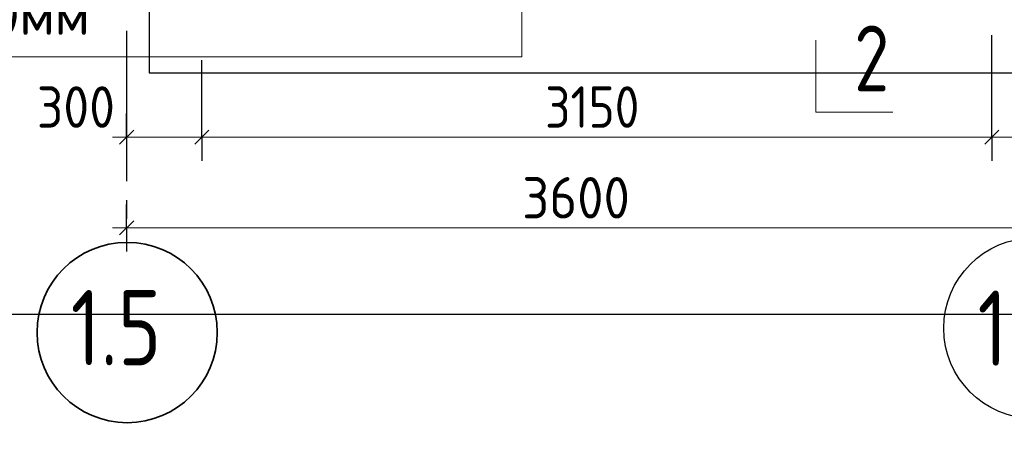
# Model space of a CAD drawing. Header units: millimetres. Extents: x 0 to 21005, y 0 to 14855.
# Tile 20 of 50: x 2595 to 5213, y 10788 to 11945. Entities that reach past the tile are written whole.
import ezdxf

# ---------------------------------------------------------------- set-up
doc = ezdxf.new("R2010")
doc.units = ezdxf.units.MM
doc.linetypes.add('______5', pattern=[550, 400, -50, 50, -50])
for name, color, linetype, lineweight in [('Standard', 7, 'Continuous', 25), ('Общий01', 7, 'Continuous', 13), ('Позиционная метка линия выноска', 7, 'Continuous', 13), ('Размерная линия_ общее', 7, 'Continuous', 13), ('Фоновоя арматура Х1', 7, 'Continuous', 25)]:
    doc.layers.add(name, color=color, linetype=linetype, lineweight=lineweight)
doc.layers.add('Оси', color=7, linetype='______5', true_color=0x656565)
doc.styles.add('ISOCPEUR', font='txt')

msp = doc.modelspace()

# ---------------------------------------------------------------- linework, layer by layer
at = {"layer": 'Standard', "color": 7, "linetype": 'Continuous', "lineweight": 13, "transparency": 33554687}
msp.add_line((4711.4, 11891.1), (4711.4, 11699.5), dxfattribs=at)
at = {"layer": 'Standard', "color": 254, "linetype": 'Continuous', "lineweight": 25, "true_color": 0xc4c4ff, "transparency": 33554687}
msp.add_lwpolyline([(2939.1, 11804.1), (5246.3, 11804.1), (5246.3, 13444.2), (2939.1, 13444.2), (2939.1, 11804.1)], dxfattribs=at)
at = {"layer": 'Standard', "color": 7, "linetype": 'Continuous', "lineweight": 13, "transparency": 33554687}
msp.add_lwpolyline([(4711.4, 11699.5), (4751.1, 11699.5), (4916.1, 11699.5)], dxfattribs=at)
at = {"layer": 'Standard', "color": 7, "linetype": 'Continuous', "lineweight": -3, "transparency": 33554687}
msp.add_lwpolyline([(6706.2, 11162.2), (1798.4, 11162.2), (1798.4, 6839.7), (6706.2, 6839.7), (6706.2, 11162.2)], dxfattribs=at)
at = {"layer": 'Оси', "color": 8, "linetype": '______5', "lineweight": -3, "transparency": 33554687}
msp.add_line((2879.6, 13566), (2879.6, 11392), dxfattribs=at)
at = {"layer": 'Оси', "color": 7, "linetype": 'Continuous', "lineweight": 25, "transparency": 33554687}
msp.add_circle((5291.6, 11125.4), 240, dxfattribs=at)
at = {"layer": 'Оси', "color": 7, "linetype": 'Continuous', "lineweight": 35, "transparency": 33554687}
msp.add_circle((2880.9, 11113.9), 239.6, dxfattribs=at)
at = {"layer": 'Позиционная метка линия выноска', "color": 7, "linetype": 'Continuous', "lineweight": 13, "transparency": 33554687}
msp.add_lwpolyline([(1823.5, 11846.5), (3930.2, 11846.5), (3930.2, 12813.2), (4143.2, 12940.9)], dxfattribs=at)
at = {"layer": 'Размерная линия_ общее', "color": 253, "linetype": 'Continuous', "lineweight": -3, "true_color": 0xa0a0a0, "transparency": 33554687}
for p, q in [((2879.6, 11633.1), (2879.6, 11695.6)), ((3079.6, 11633.1), (3079.6, 11695.6)), ((5179.6, 11633.1), (5179.6, 11695.6)), ((2879.6, 11633.1), (2879.6, 11570.6)), ((2879.6, 11633.1), (2879.6, 11633.1)), ((3079.6, 11633.1), (3079.6, 11570.6)), ((5179.6, 11633.1), (5179.6, 11570.6)), ((2879.6, 11392), (2879.6, 11454.5)), ((2879.6, 11392), (2879.6, 11329.5))]:
    msp.add_line(p, q, dxfattribs=at)
at = {"layer": 'Размерная линия_ общее', "color": 7, "linetype": 'Continuous', "lineweight": 25, "transparency": 33554687}
for p, q in [((2860.9, 11614.4), (2898.4, 11651.9)), ((3060.9, 11614.4), (3098.4, 11651.9)), ((5160.9, 11614.4), (5198.4, 11651.9)), ((2860.9, 11373.3), (2898.4, 11410.8))]:
    msp.add_line(p, q, dxfattribs=at)
at = {"layer": 'Размерная линия_ общее', "color": 7, "linetype": 'Continuous', "lineweight": 13, "transparency": 33554687}
for p, q in [((2879.6, 11633.1), (2842.1, 11633.1)), ((2879.6, 11633.1), (3079.6, 11633.1)), ((3079.6, 11633.1), (5179.6, 11633.1)), ((5179.6, 11633.1), (5279.6, 11633.1)), ((2879.6, 11392), (2842.1, 11392)), ((2879.6, 11392), (5279.6, 11392))]:
    msp.add_line(p, q, dxfattribs=at)
at = {"layer": 'Размерная линия_ общее', "color": 253, "linetype": 'Continuous', "lineweight": -3, "true_color": 0xa0a0a0, "transparency": 33554687}
for points in [[(5179.6, 11633.1), (5179.6, 11641.6), (5179.6, 11641.6), (5179.6, 11904.2)], [(3079.6, 11633.1), (3079.6, 11641.6), (3079.6, 11641.6), (3079.6, 11641.6), (3079.6, 11641.6), (3079.6, 11837.5)]]:
    msp.add_lwpolyline(points, dxfattribs=at)

# ---------------------------------------------------------------- texts
at = {"layer": 'Общий01', "color": 7, "linetype": 'Continuous', "lineweight": 35, "transparency": 33554687, "insert": (4813.5, 11754.8), "char_height": 175, "width": 190.409, "attachment_point": 7, "style": 'ISOCPEUR'}
msp.add_mtext('\\W0.78;2', dxfattribs=at)
at = {"layer": 'Оси', "color": 7, "linetype": 'Continuous', "lineweight": 35, "transparency": 33554687, "char_height": 200, "width": 378.712, "attachment_point": 7, "style": 'ISOCPEUR'}
for s, insert in [('\\W0.79;1.5', (2730.9, 11026.9)), ('\\W0.79;1.7', (5141.6, 11025.4))]:
    msp.add_mtext(s, dxfattribs=dict(at, insert=insert))
at = {"layer": 'Размерная линия_ общее', "color": 7, "linetype": 'Continuous', "lineweight": 25, "transparency": 33554687, "char_height": 110, "attachment_point": 7, "style": 'ISOCPEUR'}
for s, insert, width in [('\\W0.91;300', (2640.9, 11658.1), 280.99), ('\\W0.87;3150', (3992.1, 11658.1), 333.451), ('\\W0.93;3600', (3931.1, 11417), 359.05)]:
    msp.add_mtext(s, dxfattribs=dict(at, insert=insert, width=width))
at = {"layer": 'Фоновоя арматура Х1', "color": 7, "linetype": 'Continuous', "lineweight": 13, "transparency": 33554687, "insert": (1873.9, 11905.2), "char_height": 110, "width": 1053.168, "attachment_point": 7, "style": 'ISOCPEUR'}
msp.add_mtext('\\W0.96;ø12 L=3090мм ', dxfattribs=at)

doc.saveas('drawing.dxf')
